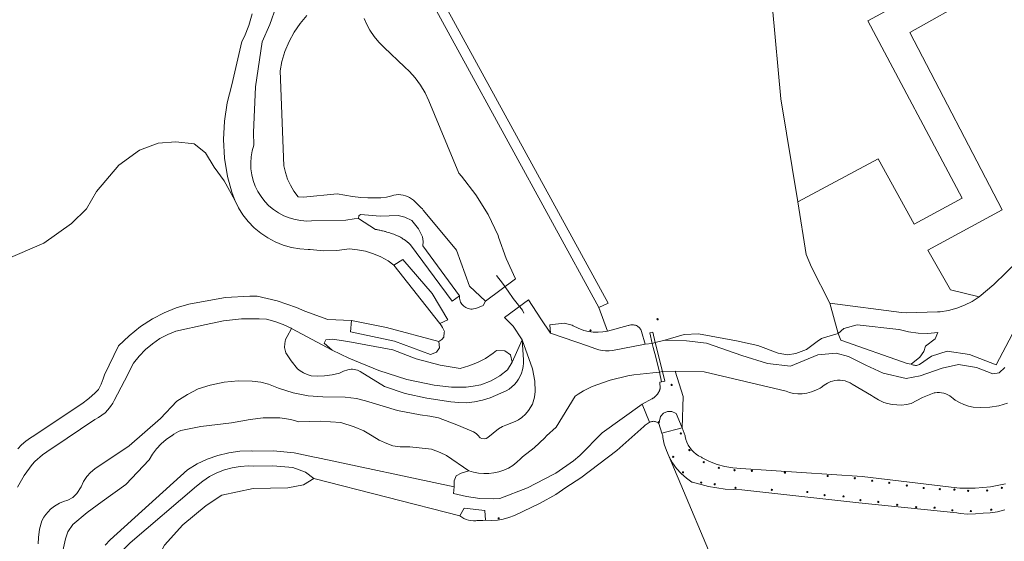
# Model space of a CAD drawing. Header units: metres. Extents: x 138165 to 154469, y 480134 to 494189.
# Tile 17 of 256: x 140157 to 140554, y 482957 to 483168. Entities that reach past the tile are written whole.
import ezdxf

# ---------------------------------------------------------------- set-up
doc = ezdxf.new("R2010")
doc.units = ezdxf.units.M
doc.header["$LTSCALE"] = 0.001
doc.header["$MEASUREMENT"] = 0
for name, color, linetype, lineweight in [('TOP-L-duiker', 7, 'Continuous', 0), ('TOP-L-terrein schutting raster hek leuning', 7, 'Continuous', 0), ('TOP-L-topo objecten punt', 7, 'Continuous', 0), ('TOP-L-topo objecten vlak', 7, 'Continuous', 0)]:
    doc.layers.add(name, color=color, linetype=linetype, lineweight=lineweight)

# ---------------------------------------------------------------- blocks, each defined once
blk = doc.blocks.new('24')
at = {"layer": 'TOP-L-topo objecten punt', "color": 7, "linetype": 'Continuous', "lineweight": 0}
for radius in [0.025, 0.0182, 0.0115, 0.005]:
    blk.add_circle((0, 0), radius, dxfattribs=at)

msp = doc.modelspace()

# ---------------------------------------------------------------- linework, layer by layer
at = {"layer": 'TOP-L-duiker', "flags": 128}
msp.add_lwpolyline([(140416.16, 483001), (140424.33, 483003.26)], dxfattribs=at)
at = {"layer": 'TOP-L-terrein schutting raster hek leuning', "flags": 128}
msp.add_lwpolyline([(140349.48, 483064.63), (140351.91, 483061.57), (140354.2, 483058.36), (140356.19, 483055.37), (140359.97, 483050.61), (140360.54, 483049.4)], dxfattribs=at)
at = {"layer": 'TOP-L-topo objecten vlak', "flags": 128}
for points in [[(140544.08, 483055.97), (140532.47, 483058.81), (140523.3, 483074.9), (140553.36, 483091.08), (140516.07, 483162.7), (140541.53, 483177.02), (140528.56, 483201.34), (140548.64, 483247.7), (140585.97, 483268.4)], [(140278.64, 483256.81), (140390.65, 483051.7)], [(140390.65, 483051.7), (140394.46, 483053.46), (140282.2, 483258.76), (140281.3, 483258.2)], [(140516.21, 483200.65), (140526.31, 483182.11), (140499.11, 483167.36), (140537.17, 483095.84), (140517.86, 483085.39), (140503.35, 483111.71), (140470.99, 483094.34)], [(140250.89, 483170.15), (140249.59, 483165.52), (140247.82, 483161.06), (140246.8, 483158.97), (140242.77, 483141.57), (140240.88, 483134.33), (140239.76, 483126.93), (140239.41, 483119.45), (140239.85, 483111.97), (140241.07, 483104.59), (140242.75, 483098.31), (140243.93, 483095.08)], [(140260.65, 483173.21), (140258.14, 483165.86), (140254.95, 483158.96), (140252.26, 483140.71), (140251.48, 483122.28), (140251.61, 483117.2), (140250.94, 483114.88), (140250.52, 483112.5), (140250.36, 483110.09), (140250.44, 483107.67), (140250.78, 483105.28), (140251.36, 483102.93), (140252.19, 483100.66), (140253.25, 483098.49), (140254.53, 483096.44), (140256.02, 483094.53), (140257.7, 483092.79), (140259.55, 483091.24), (140261.55, 483089.89), (140263.69, 483088.76), (140265.93, 483087.85), (140268.25, 483087.18), (140270.63, 483086.77), (140273.04, 483086.6), (140274.91, 483086.64), (140288.77, 483087.02), (140292.02, 483087.54), (140293.88, 483087.64)], [(140273.03, 483169.52), (140270.26, 483166.27), (140267.85, 483162.76), (140265.81, 483159.01), (140264.18, 483155.06), (140262.97, 483150.97), (140262.26, 483147.26), (140263.72, 483108.85), (140264.34, 483106.15), (140265.23, 483103.52), (140266.4, 483101.01), (140267.82, 483098.63), (140269.48, 483096.41), (140271.65, 483096.24), (140285.27, 483097.54), (140291.42, 483096.51), (140294.75, 483096.04), (140297.54, 483095.91), (140302.84, 483096.02), (140305.14, 483096.24), (140307.23, 483096.8), (140308.13, 483097.05), (140309.05, 483097.2), (140309.98, 483097.25), (140310.92, 483097.21), (140311.84, 483097.07), (140312.75, 483096.83), (140313.62, 483096.5), (140314.45, 483096.08), (140315.24, 483095.58), (140315.97, 483094.99), (140316.64, 483094.34), (140319.14, 483091.98), (140319.58, 483091.49), (140319.96, 483090.96), (140320.04, 483090.84), (140333.28, 483074.89), (140338.57, 483060.35), (140345.02, 483054.35)], [(140470.99, 483094.34), (140464.07, 483135.85), (140460.76, 483172.46)], [(140345.02, 483054.35), (140357.18, 483063.33), (140353.3, 483071.55), (140350.31, 483080.14), (140350.14, 483080.73), (140346.06, 483089.22), (140341.11, 483097.23), (140335.35, 483104.68), (140334.31, 483105.87), (140322.12, 483135.1), (140320.65, 483138.36), (140318.85, 483141.45), (140316.73, 483144.34), (140314.33, 483146.98), (140312.32, 483148.82), (140304.2, 483156.64), (140302.04, 483158.73), (140300.1, 483161.04), (140298.42, 483163.54), (140297.01, 483166.21), (140296.13, 483168.32)], [(140243.93, 483095.08), (140239.62, 483102.77), (140235.69, 483108.35), (140232.14, 483114.18), (140227.57, 483117.73), (140220.22, 483118.49), (140213.12, 483117.98), (140205.51, 483115.2), (140197.14, 483109.11), (140188.26, 483098.58), (140184.14, 483091.54), (140178.18, 483085.58), (140167.01, 483077.63), (140151.68, 483071.13), (140125.11, 483060.92), (140093.21, 483051.72), (140079.11, 483050.82), (140050.03, 483055.34), (140027.26, 483065.19), (140005.93, 483079.58), (139996.12, 483091.28)], [(140308.13, 483068.81), (140305.72, 483070.5), (140302.85, 483072.11), (140299.82, 483073.41), (140296.68, 483074.39), (140293.45, 483075.04), (140290.17, 483075.34), (140285.08, 483074.73), (140279.67, 483074.64), (140274.28, 483075.12), (140273.58, 483075.12), (140270.15, 483075.36), (140266.77, 483075.95), (140263.47, 483076.9), (140260.28, 483078.18), (140257.25, 483079.79), (140254.4, 483081.71), (140251.77, 483083.91), (140249.38, 483086.38), (140247.26, 483089.09), (140245.44, 483092), (140243.93, 483095.08)], [(140483.9, 483053.44), (140476.4, 483067.94), (140474.24, 483073.06), (140470.99, 483094.34)], [(140334.54, 483056.48), (140319.8, 483076.64), (140319.89, 483078.35), (140319.65, 483080.23), (140318.03, 483083.52), (140315.29, 483086.79), (140312.54, 483088.13), (140309.83, 483088.89), (140302.57, 483088.61), (140294.61, 483089.22), (140293.92, 483088.65), (140293.88, 483087.64)], [(140293.88, 483087.64), (140300.62, 483083.25), (140301.21, 483083.14), (140301.5, 483083.08), (140301.8, 483083.03), (140302.09, 483082.97), (140302.38, 483082.9), (140302.96, 483082.77), (140303.25, 483082.71), (140303.54, 483082.64), (140304.12, 483082.49), (140304.41, 483082.41), (140304.69, 483082.34), (140305.27, 483082.17), (140305.84, 483082.01), (140306.41, 483081.83), (140306.69, 483081.74), (140306.97, 483081.64), (140307.54, 483081.45), (140308.1, 483081.25), (140308.4, 483081.14), (140308.58, 483081.07), (140308.93, 483080.94), (140309.27, 483080.79), (140309.61, 483080.64), (140309.78, 483080.56), (140309.95, 483080.48), (140310.28, 483080.31), (140310.45, 483080.22), (140310.78, 483080.04), (140311.1, 483079.86), (140311.42, 483079.66), (140311.58, 483079.57), (140311.89, 483079.36), (140312.2, 483079.16), (140312.36, 483079.05), (140312.66, 483078.83), (140312.96, 483078.6), (140313.11, 483078.49), (140313.25, 483078.37), (140313.54, 483078.13), (140313.68, 483078.01), (140313.82, 483077.89), (140314.1, 483077.64), (140314.37, 483077.38), (140314.51, 483077.25), (140314.64, 483077.12), (140314.77, 483076.99), (140331.61, 483054.32), (140334.54, 483056.48)], [(140544.08, 483055.97), (140549.93, 483060.95), (140569.9, 483080.41)], [(140308.13, 483068.81), (140311.73, 483071.15), (140323.58, 483057.37), (140329.8, 483046.81), (140326.59, 483045.25)], [(140326.59, 483045.25), (140308.13, 483068.81)], [(140156.48, 482994.66), (140158.01, 482996.35), (140159.7, 482997.86), (140161.54, 482999.2), (140162.21, 482999.61), (140182.3, 483012.92), (140185.11, 483014.96), (140187.68, 483017.29), (140189.02, 483018.71), (140190.08, 483020.8), (140190.92, 483023), (140191.37, 483024.6), (140197.1, 483036.21), (140201.33, 483040.35), (140205.97, 483044.03), (140210.83, 483047.12), (140215.48, 483049.63), (140220.38, 483051.63), (140225.45, 483053.12), (140230.49, 483054.04), (140240.2, 483055.71), (140250.04, 483056.35), (140252.94, 483056.34), (140261.02, 483054.44), (140268.86, 483051.71), (140272.22, 483050.24), (140281.47, 483046.84), (140291.06, 483046.44)], [(140334.54, 483056.48), (140334.52, 483055.96), (140334.57, 483055.43), (140334.66, 483054.92), (140334.81, 483054.41), (140335.01, 483053.93), (140335.26, 483053.47), (140335.55, 483053.04), (140335.89, 483052.64), (140336.27, 483052.28), (140336.69, 483051.96), (140337.14, 483051.68), (140337.61, 483051.45), (140338.1, 483051.28), (140338.61, 483051.16), (140339.13, 483051.09), (140339.59, 483051.07), (140341.4, 483051.5), (140343.16, 483052.12), (140344.13, 483052.55), (140345.02, 483054.35)], [(140371.29, 483041.42), (140367.3, 483047.22), (140362.38, 483054.89), (140352.65, 483047.65), (140356.2, 483044.14), (140357.51, 483042.17), (140358.24, 483041.08), (140359.79, 483038.75)], [(140483.9, 483053.44), (140512.78, 483049.7), (140514.58, 483049.64), (140527.3, 483049.96), (140528.36, 483050.05), (140531.72, 483050.56), (140535.01, 483051.42), (140538.18, 483052.61), (140541.22, 483054.14), (140544.08, 483055.97)], [(140567.45, 483054.64), (140557.46, 483041.08), (140550.87, 483028.6), (140540.2, 483032.77), (140531.12, 483034.13), (140524.77, 483032.12), (140519.94, 483028.69), (140519.57, 483028.55), (140519.18, 483028.45), (140518.79, 483028.4), (140518.39, 483028.38), (140517.99, 483028.41), (140517.6, 483028.47), (140517.22, 483028.58), (140516.85, 483028.73), (140516.68, 483028.81)], [(140390.65, 483051.7), (140394.24, 483042.22)], [(140487.15, 483041.21), (140483.9, 483053.44)], [(140156.29, 482979.25), (140159.06, 482983.96), (140162.31, 482988.36), (140163.39, 482989.63), (140166.49, 482992.33), (140169.86, 482994.69), (140170.58, 482995.13), (140187.5, 483006.58), (140188.97, 483007.33), (140190.36, 483008.24), (140191.64, 483009.28), (140192.8, 483010.45), (140193.84, 483011.74), (140194.74, 483013.13), (140195.3, 483014.2), (140199.51, 483022.16), (140203.16, 483029.29), (140205.41, 483032.16), (140207.95, 483034.79), (140210.75, 483037.13), (140213.78, 483039.17), (140217.01, 483040.88), (140220.12, 483042.15), (140232.41, 483044.89), (140239.44, 483046.4), (140246.59, 483047.17), (140253.78, 483047.19), (140256.67, 483046.98), (140260.14, 483046.12), (140263.5, 483044.9), (140266.72, 483043.34), (140266.8, 483043.29)], [(140291.06, 483046.44), (140290.59, 483041.98), (140308.28, 483038.21), (140322.85, 483032.77), (140325.22, 483033.75), (140326.47, 483035.48), (140326.24, 483038.03)], [(140326.24, 483038.03), (140305.12, 483043.6), (140291.06, 483046.44)], [(140359.79, 483038.75), (140360.36, 483030.67), (140360.38, 483029.3), (140360.26, 483027.93), (140359.99, 483026.57), (140359.58, 483025.25), (140359.04, 483023.98), (140358.37, 483022.78), (140357.58, 483021.65), (140356.67, 483020.61), (140355.66, 483019.67), (140354.55, 483018.84), (140353.37, 483018.13), (140346.85, 483015.27), (140343.79, 483014.3), (140340.64, 483013.65), (140337.45, 483013.33), (140334.24, 483013.35), (140331.05, 483013.7), (140321.32, 483015.2), (140312.67, 483017.08), (140304.26, 483019.85), (140294.51, 483025.86), (140293.95, 483026.18), (140293.36, 483026.45), (140292.74, 483026.65), (140292.11, 483026.78), (140291.47, 483026.85), (140290.82, 483026.85), (140290.18, 483026.78), (140289.55, 483026.65), (140289.52, 483026.64), (140287.75, 483026.03), (140286.1, 483025.25), (140283.15, 483024.54), (140280.15, 483024.14), (140277.12, 483024.05), (140274.71, 483024.21), (140273.16, 483024.72), (140271.68, 483025.4), (140270.27, 483026.22), (140269.23, 483026.97), (140266.72, 483030.16), (140264.55, 483033.51), (140263.98, 483035.63), (140264.14, 483037.16), (140264.42, 483038.89), (140265.07, 483040.01), (140266.8, 483043.29)], [(140266.8, 483043.29), (140283.17, 483034.47)], [(140326.24, 483038.03), (140327.44, 483038.85), (140328.19, 483039.72), (140328.42, 483041.83), (140328.43, 483042.08), (140328.13, 483042.89), (140327.74, 483043.67), (140327.28, 483044.4), (140326.74, 483045.08), (140326.59, 483045.25)], [(140394.24, 483042.22), (140392.33, 483041.87), (140390.39, 483041.73), (140388.45, 483041.79), (140386.52, 483042.05), (140384.63, 483042.51), (140382.43, 483043.33), (140380.33, 483044.36), (140380.01, 483044.55), (140376.77, 483045.4), (140370.95, 483044.69), (140371.29, 483041.42)], [(140394.24, 483042.22), (140402.52, 483044.43), (140402.63, 483044.47), (140403.14, 483044.61), (140403.67, 483044.71), (140404.2, 483044.74), (140404.73, 483044.72), (140405.11, 483044.66), (140405.5, 483044.55), (140405.88, 483044.41), (140406.24, 483044.22), (140406.58, 483044), (140406.89, 483043.75), (140407.18, 483043.46), (140407.43, 483043.15), (140407.65, 483042.81), (140407.83, 483042.45), (140407.98, 483042.07), (140409.33, 483036.92)], [(140516.68, 483028.81), (140520.17, 483031.69), (140521.73, 483033.93), (140522.41, 483036.18), (140526.32, 483039.14), (140527.32, 483041.62), (140523.41, 483041.3), (140519.5, 483041.4), (140515.62, 483041.91), (140511.81, 483042.82), (140511.71, 483042.85), (140494.88, 483044.78), (140489.55, 483043.2), (140487.15, 483041.21)], [(140359.79, 483038.75), (140363.96, 483026.93), (140364.91, 483021.99), (140365.1, 483017.86), (140364.75, 483015.56), (140363.96, 483012.79), (140362.41, 483010.16), (140361.15, 483008.76), (140359.65, 483007.4), (140358.38, 483006.48), (140356.96, 483005.72), (140353.28, 483004.33), (140351.92, 483003.73), (140350.33, 483002.84), (140345.92, 482999.26), (140345.3, 482998.95), (140344.5, 482998.75), (140343.59, 482998.85), (140342.88, 482999.13), (140341.87, 483000.3), (140341.2, 483000.94), (140340.22, 483001.54), (140333.48, 483004.46), (140326.08, 483007.2), (140322.54, 483007.96), (140318.68, 483008.4), (140309.59, 483010.13), (140296.66, 483014.06), (140292.98, 483015), (140288.48, 483015.61), (140279.41, 483015.68), (140273.51, 483016.09), (140267.55, 483017.26), (140261.62, 483019.15), (140257.5, 483020.86), (140254.46, 483021.56), (140250.9, 483021.99), (140245.35, 483022.09), (140239.64, 483021.66), (140234.01, 483020.42), (140229.18, 483018.93), (140224.84, 483016.64), (140220.58, 483013.94), (140214.04, 483006.99), (140201.42, 482995.89), (140187.47, 482986.64), (140185.76, 482985.24), (140184.24, 482983.53), (140182.94, 482981.5), (140182.05, 482979.44), (140180.21, 482976.74), (140178.63, 482975.09), (140176.62, 482973.95), (140174.91, 482973.42), (140173.27, 482972.75), (140171.27, 482971.57), (140169.71, 482970.34), (140167.81, 482968.28), (140166.91, 482967.11), (140166.1, 482965.65), (140165.18, 482962.35), (140164.83, 482958.93), (140164.71, 482956.39)], [(140355.82, 483029.66), (140355.14, 483032.67), (140352.8, 483034.2), (140349.47, 483034.35), (140348.09, 483033.26), (140345.04, 483031.22), (140341.79, 483029.52), (140338.37, 483028.16), (140334.84, 483027.16), (140326.73, 483028.5), (140317.02, 483031.08), (140307.63, 483034.65), (140289.56, 483038.05), (140283.33, 483039.02), (140280.61, 483038.63), (140280.04, 483037.37), (140283.17, 483034.47)], [(140355.82, 483029.66), (140359.79, 483038.75)], [(140409.33, 483036.92), (140396.18, 483034.37), (140394.83, 483034.23), (140393.46, 483034.24), (140392.11, 483034.39), (140390.78, 483034.68), (140389.49, 483035.11), (140389.14, 483035.25), (140386.53, 483036.19), (140371.29, 483041.42)], [(140412.27, 483037.22), (140412.68, 483035.56), (140413.63, 483031.67), (140415.11, 483025.67), (140416.02, 483021.81), (140417.33, 483022.08), (140416.35, 483025.87), (140413.46, 483037.59), (140412.46, 483041.77), (140411.25, 483041.5), (140412.27, 483037.22)], [(140417.34, 483038.54), (140413.46, 483037.59), (140412.27, 483037.22)], [(140417.34, 483038.54), (140425.06, 483040.87), (140430.86, 483041.15), (140446.21, 483038.29), (140454.8, 483036.38), (140462.98, 483033.35), (140466.78, 483032.67), (140470.08, 483033.18), (140474.43, 483034.78), (140478.73, 483038.01), (140480.49, 483039.17), (140482.66, 483039.94), (140487.15, 483041.21)], [(140554.36, 483027.47), (140552.08, 483025.4), (140549.6, 483024.99), (140542.99, 483027.47), (140535.76, 483028.71), (140529.15, 483027.27), (140520.26, 483024.16), (140514.68, 483023.13), (140505.39, 483025.2), (140498.36, 483028.51), (140491.34, 483032.02), (140486.38, 483033.26), (140478.94, 483032.64), (140467.99, 483028.09), (140458.69, 483029.12), (140448.36, 483032.43), (140434.11, 483037.4), (140426.05, 483038.22), (140417.34, 483038.54)], [(140516.68, 483028.81), (140515.06, 483029.08), (140488.27, 483038.6), (140487.15, 483041.21)], [(140283.17, 483034.47), (140289.9, 483031.31), (140302.08, 483026.3), (140313.3, 483022.68), (140324.33, 483020.4), (140331.37, 483019.62), (140337.27, 483019.64), (140340.11, 483019.97), (140343.17, 483020.59), (140347.31, 483022.18), (140350.84, 483024.14), (140353.85, 483026.54), (140355.82, 483029.66)], [(140412.27, 483037.22), (140409.33, 483036.92)], [(140412.27, 483037.22), (140412.68, 483035.56), (140413.63, 483031.67), (140415.11, 483025.67)], [(140338.27, 482985.89), (140340.24, 482985.29), (140342.26, 482984.89), (140344.32, 482984.71), (140346.38, 482984.74), (140348.42, 482984.99), (140350.43, 482985.46), (140352.38, 482986.12), (140354.25, 482986.99), (140356.02, 482988.05), (140357.66, 482989.29), (140359.17, 482990.7), (140359.95, 482991.55), (140364.61, 482995.14), (140368.88, 482999.19), (140369.62, 483000), (140373.53, 483003.41), (140381.2, 483015.93), (140382.33, 483016.78), (140384.5, 483018.1), (140388.05, 483019.88), (140388.09, 483019.9), (140395.33, 483022.46), (140402.45, 483024.17), (140404.86, 483024.61), (140412.5, 483025.39), (140415.11, 483025.67)], [(140415.11, 483025.67), (140416.02, 483021.81), (140415.33, 483021.6), (140415.46, 483019.1), (140415.44, 483019.02), (140415.4, 483018.91), (140415.37, 483018.8), (140415.33, 483018.69), (140415.3, 483018.58), (140415.26, 483018.47), (140415.21, 483018.36), (140415.17, 483018.25), (140415.13, 483018.14), (140415.08, 483018.04), (140415.03, 483017.93), (140414.98, 483017.83), (140414.93, 483017.72), (140414.87, 483017.62), (140414.82, 483017.52), (140414.76, 483017.42), (140414.7, 483017.32), (140414.64, 483017.22), (140414.57, 483017.12), (140414.51, 483017.02), (140414.44, 483016.93), (140414.37, 483016.83), (140414.3, 483016.74), (140414.23, 483016.65), (140414.16, 483016.56), (140414.09, 483016.47), (140414.01, 483016.38), (140413.93, 483016.29), (140413.85, 483016.21), (140413.77, 483016.12), (140413.69, 483016.04), (140413.61, 483015.96), (140413.52, 483015.88), (140413.44, 483015.8), (140413.35, 483015.72), (140413.26, 483015.65), (140413.17, 483015.57), (140413.08, 483015.5), (140412.99, 483015.43), (140412.89, 483015.36), (140412.8, 483015.29), (140412.7, 483015.22), (140412.61, 483015.16), (140412.51, 483015.1), (140412.41, 483015.04), (140412.31, 483014.98), (140412.21, 483014.92), (140412.11, 483014.86), (140408.2, 483012.76)], [(140415.11, 483025.67), (140416.35, 483025.87), (140421.45, 483026.05)], [(140424.33, 483003.26), (140424.65, 483015.84), (140421.45, 483026.05)], [(140421.45, 483026.05), (140433.23, 483025.78), (140466.17, 483017.97), (140467.6, 483017.47), (140469.25, 483017.07), (140470.94, 483016.85), (140472.69, 483016.92), (140474.59, 483017.19), (140476.46, 483017.66), (140478.26, 483018.32), (140479.99, 483019.16), (140480.29, 483019.42), (140481.53, 483020.38), (140482.86, 483021.21), (140484.27, 483021.89), (140484.86, 483022.07), (140485.89, 483022.29), (140486.92, 483022.41), (140487.97, 483022.41), (140489.01, 483022.3), (140490.03, 483022.09), (140491.03, 483021.77), (140491.98, 483021.35), (140492.89, 483020.83), (140500.66, 483016.22), (140501.45, 483015.66), (140503.5, 483014.44), (140505.67, 483013.44), (140507.04, 483013.01), (140508.92, 483012.61), (140510.84, 483012.41), (140512.77, 483012.4), (140514.69, 483012.6), (140516.58, 483013), (140521.15, 483015.38), (140525.97, 483017.28), (140526.24, 483017.33), (140527.12, 483017.43), (140528, 483017.44), (140528.88, 483017.35), (140529.74, 483017.18), (140530.58, 483016.91), (140531.39, 483016.56), (140532.16, 483016.13), (140532.88, 483015.61), (140533.54, 483015.03), (140534.41, 483014.4), (140536.08, 483013.41), (140537.84, 483012.59), (140539.68, 483011.96), (140541.57, 483011.52), (140544.73, 483011.37), (140548.38, 483011.55), (140551.99, 483012.12), (140555.47, 483013.13)], [(140408.2, 483012.76), (140392.04, 483001.23), (140383.03, 482991.98), (140380.52, 482989.94), (140373.35, 482984.91), (140372.56, 482984.45), (140361.91, 482979.01), (140350.74, 482974.71), (140348.13, 482974.59), (140342.71, 482974.75), (140337.35, 482975.48), (140332.09, 482976.77), (140332.41, 482979.42)], [(140411.2, 483005.42), (140408.2, 483012.76)], [(140174.66, 482953.54), (140175.64, 482958.36), (140176.69, 482961.3), (140178.65, 482964.15), (140184.45, 482969.06), (140190.52, 482973.45), (140200.01, 482980.37), (140209.41, 482990.32), (140210.76, 482992.56), (140212.39, 482994.71), (140214.23, 482996.69), (140216.27, 482998.45), (140218.49, 483000), (140218.51, 483000.02), (140219.35, 483000.68), (140220.26, 483001.24), (140221.21, 483001.71), (140222.22, 483002.08), (140230.26, 483003.77), (140242.64, 483005.22), (140250.21, 483006.59), (140255.35, 483007.23), (140262.17, 483007.17), (140266.54, 483006.49), (140269.74, 483005.68), (140278.36, 483005.93), (140286.73, 483005.31), (140292.1, 483003.61), (140296, 483001.97), (140299.34, 483000), (140302.21, 482998.26), (140305.24, 482996.83), (140307.67, 482995.95), (140310.61, 482995.57), (140313.58, 482995.5), (140314.54, 482995.54), (140323.29, 482994.56), (140326.79, 482993.24), (140329.28, 482992.02), (140338.27, 482985.89)], [(140414.84, 483005), (140415.55, 483007.74), (140416.77, 483009.14), (140418.45, 483009.73), (140420.21, 483009.77), (140421.89, 483009), (140424.33, 483003.26)], [(140345.05, 482965.94), (140347.43, 482965.83), (140349.81, 482965.96), (140352.16, 482966.34), (140354.45, 482966.97), (140356.67, 482967.83), (140367.08, 482972.82), (140373.4, 482976.34), (140377.42, 482979.07), (140383.52, 482983.04), (140398.01, 482994.05), (140408.81, 483003.76), (140409.41, 483004.28), (140410.19, 483004.84), (140411.03, 483005.32), (140411.2, 483005.42)], [(140414.84, 483005), (140414.59, 483005.21), (140414.32, 483005.39), (140414.03, 483005.54), (140413.72, 483005.66), (140413.41, 483005.75), (140413.09, 483005.8), (140412.76, 483005.82), (140412.44, 483005.81), (140412.11, 483005.76), (140411.8, 483005.68), (140411.49, 483005.57), (140411.2, 483005.42)], [(140419.09, 482991.47), (140417.97, 482994), (140417.12, 482996.62), (140416.55, 482999.32), (140416.45, 483000), (140416.16, 483001), (140414.84, 483005)], [(140554.6, 482980.62), (140548.56, 482979.41), (140542.43, 482978.84), (140536.28, 482978.91), (140534.99, 482979.01), (140496.94, 482983.51), (140447.99, 482986.84), (140444.73, 482987.02), (140441.51, 482987.55), (140438.36, 482988.41), (140435.31, 482989.59), (140432.41, 482991.08), (140432.04, 482991.3), (140430.96, 482991.88), (140429.95, 482992.57), (140429.01, 482993.36), (140428.17, 482994.25), (140427.42, 482995.22), (140426.77, 482996.26), (140426.24, 482997.36), (140425.82, 482998.52), (140425.53, 482999.71), (140425.48, 483000), (140424.33, 483003.26)], [(140332.41, 482979.42), (140276.88, 482991.22), (140276.15, 482991.41), (140267.93, 482993.09), (140259.58, 482993.91), (140251.19, 482993.84), (140250.52, 482993.86), (140246.01, 482993.74), (140241.52, 482993.15), (140237.13, 482992.09), (140232.87, 482990.58), (140228.79, 482988.63), (140224.94, 482986.27), (140193.69, 482958.08), (140191.64, 482955.82)], [(140419.09, 482991.47), (140420.47, 482989.08), (140422.09, 482986.85), (140423.94, 482984.79), (140425.99, 482982.94), (140428.22, 482981.32), (140428.47, 482981.24), (140434.98, 482979.52), (140441.64, 482978.49), (140448.37, 482978.16), (140495.52, 482972.99), (140535.06, 482968.87), (140536.42, 482968.65), (140539.51, 482968.38), (140542.61, 482968.44), (140545.68, 482968.82), (140548.54, 482968.93), (140551.5, 482969.34), (140554.41, 482970.07)], [(140440.7, 482940.09), (140419.09, 482991.47)], [(140191.25, 482922.02), (140188.37, 482922.39), (140188.3, 482926.97), (140188.71, 482931.54), (140189.6, 482936.04), (140190.95, 482940.42), (140191.9, 482942.79), (140193.84, 482946.71), (140196.17, 482950.4), (140198.88, 482953.83), (140201.76, 482956.8), (140228.51, 482979.67), (140231.05, 482981.74), (140233.8, 482983.54), (140236.72, 482985.04), (140239.78, 482986.23), (140242.94, 482987.09), (140246.18, 482987.61), (140249.46, 482987.8), (140251.31, 482987.75), (140259.34, 482987.9), (140267.34, 482987.21), (140272.45, 482985.36), (140275.77, 482982.69)], [(140338.27, 482985.89), (140335.17, 482984.87), (140333.24, 482983.83), (140332.36, 482981.76), (140332.41, 482979.42)], [(140275.77, 482982.69), (140271.66, 482980.18), (140265.28, 482978.98), (140251.32, 482978.78), (140238.77, 482975.99), (140232.39, 482971.81), (140223.02, 482964.03), (140215.64, 482955.85), (140210.26, 482946.08), (140208.07, 482936.11), (140204.88, 482930.53), (140201.09, 482927.54), (140191.25, 482922.02)], [(140275.77, 482982.69), (140334.64, 482967.67)], [(140334.64, 482967.67), (140336.47, 482970.78), (140344.71, 482969.87), (140345.05, 482965.94)], [(140345.05, 482965.94), (140343.95, 482965.82), (140341.55, 482965.75), (140341.15, 482965.71), (140340.16, 482965.69), (140339.17, 482965.77), (140338.2, 482965.96), (140337.24, 482966.24), (140336.33, 482966.63), (140335.46, 482967.1), (140334.64, 482967.67)]]:
    msp.add_lwpolyline(points, dxfattribs=at)

# ---------------------------------------------------------------- block references
at = {"layer": 'TOP-L-topo objecten punt', "xscale": 10, "yscale": 10, "zscale": 10}
for p in [(140414.41, 483047), (140387.37, 483042.51), (140420.07, 483020.51), (140414.92, 483005.5), (140423.77, 483000.95), (140420.71, 482991.49), (140427.23, 482994.21), (140432.98, 482989.33), (140439.08, 482987.08), (140424.66, 482985.24), (140445.43, 482986.09), (140452.42, 482985.82), (140465.73, 482985.14), (140482.95, 482983.78), (140493.89, 482982.87), (140431.95, 482981.09), (140437.43, 482980.43), (140445.83, 482979), (140500.89, 482981.87), (140507.81, 482980.99), (140514.88, 482979.89), (140521.67, 482978.94), (140553.21, 482979.01), (140460.5, 482978.19), (140474.77, 482977.32), (140481.75, 482976.03), (140489.37, 482975.56), (140528.15, 482978.46), (140534.07, 482978.29), (140539.62, 482977.75), (140547.25, 482977.91), (140496.15, 482974.03), (140503.39, 482973.3), (140511.02, 482972.15), (140518.64, 482971.21), (140526.07, 482970.98), (140533.22, 482969.9), (140540.7, 482969.63), (140548.92, 482970.18), (140350.32, 482966.67)]:
    msp.add_blockref('24', p, dxfattribs=at)

doc.saveas('drawing.dxf')
